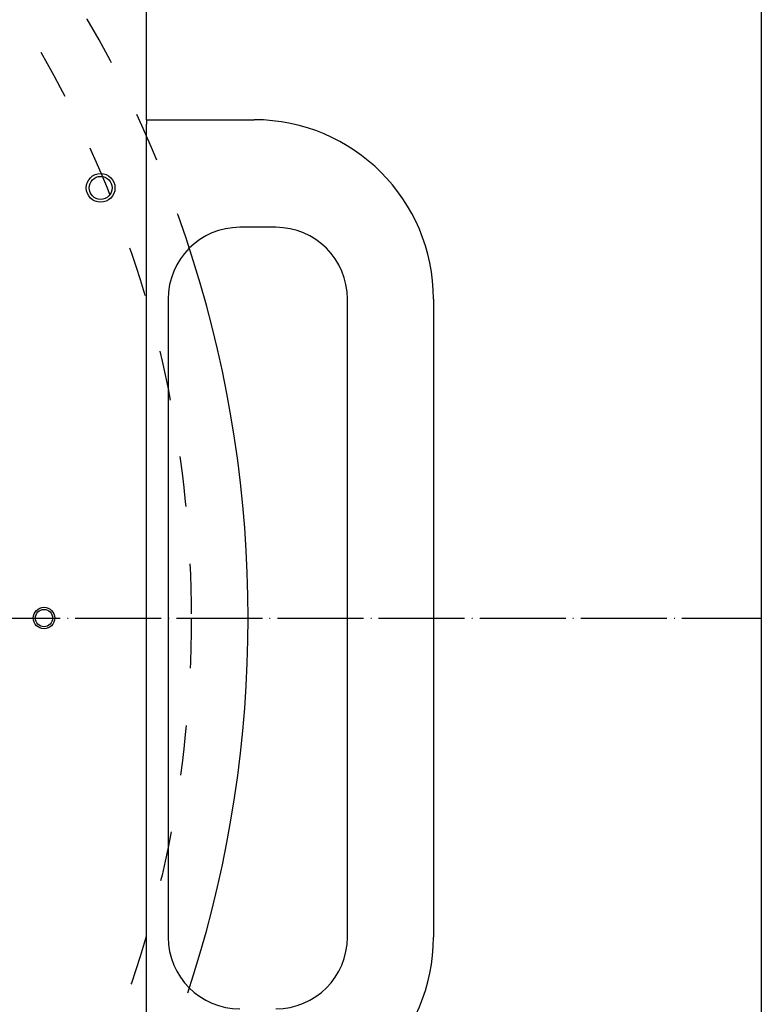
# Model space of a CAD drawing. Extents: x -1763 to 4575, y -3429 to 1051.
# Tile 169 of 193: x 4037 to 4140, y -1776 to -1638. Entities that reach past the tile are written whole.
import ezdxf

# ---------------------------------------------------------------- set-up
doc = ezdxf.new("R2010")
doc.units = 0
doc.linetypes.add('DASHED', pattern=[15, 7, -8])
doc.linetypes.add('DOT_CENTER', pattern=[14, 12, -1, 0, -1])
doc.layers.get('0').update_dxf_attribs({"linetype": 'CONTINUOUS'})
doc.layers.add('1', color=7, linetype='CONTINUOUS')

# ---------------------------------------------------------------- blocks, each defined once
blk = doc.blocks.new('24991-0S112_1__113', base_point=(4094.6, -1791.38))
at = {"color": 1, "linetype": 'CONTINUOUS'}
for p, q in [((4054.6, -1652.38), (4054.6, -1652.98)), ((4054.6, -1652.38), (4069.6, -1652.38)), ((4072.6, -1667.38), (4067.6, -1667.38)), ((4057.6, -1677.38), (4057.6, -1766.38)), ((4082.6, -1766.38), (4082.6, -1677.38)), ((4094.6, -1677.38), (4094.6, -1766.38))]:
    blk.add_line(p, q, dxfattribs=at)
for centre, radius, start, end in [((4069.6, -1677.38), 25, 0, 90), ((4067.6, -1677.38), 10, 90, 180), ((4072.6, -1677.38), 10, 0, 90), ((4067.6, -1766.38), 10, 180, -90), ((4069.6, -1766.38), 25, -90, 0), ((4072.6, -1766.38), 10, -90, 0)]:
    blk.add_arc(centre, radius, start, end, dxfattribs=at)
blk = doc.blocks.new('STIFF_HANDLES__114', base_point=(4240, -1791.38))
blk.add_blockref('24991-0S112_1__113', (4094.6, -1791.38))
blk = doc.blocks.new('SMALLPARTS__138', base_point=(4240, -1972.18))
blk.add_blockref('STIFF_HANDLES__114', (4240, -1791.38))
blk = doc.blocks.new('E7018-24101__139', base_point=(4200, -1958.68))
at = {"color": 1, "linetype": 'CONTINUOUS'}
for p, q in [((4054.6, -1652.38), (4054.6, -1489.08)), ((4054.6, -1652.38), (4054.6, -1652.98)), ((4054.6, -1790.78), (4054.6, -1652.98))]:
    blk.add_line(p, q, dxfattribs=at)
for centre, radius in [((4048.18, -1661.88), 2), ((4048.18, -1661.88), 1.6), ((4040.29, -1721.88), 1.5), ((4040.29, -1721.88), 1.2)]:
    blk.add_circle(centre, radius, dxfattribs=at)
blk = doc.blocks.new('E7018-64101__140', base_point=(4240, -1972.18))
for name, p in [('SMALLPARTS__138', (4240, -1972.18)), ('E7018-24101__139', (4200, -1958.68))]:
    blk.add_blockref(name, p)
blk = doc.blocks.new('STIFF_ASSY_DUTBD__141', base_point=(4240, -1972.18))
blk.add_blockref('E7018-64101__140', (4240, -1972.18))
blk = doc.blocks.new('A1__142', base_point=(4240, -1972.18))
blk.add_blockref('STIFF_ASSY_DUTBD__141', (4240, -1972.18))
blk = doc.blocks.new('FRONT1__143', base_point=(4240, -1974.24))
blk.add_blockref('A1__142', (4240, -1972.18))
blk = doc.blocks.new('L1__144', base_point=(4240, -1974.24))
blk.add_blockref('FRONT1__143', (4240, -1974.24))
blk = doc.blocks.new('HEADPLATE_EG__479', base_point=(3354.3, -2091.02))
at = {"layer": '1', "color": 7, "linetype": 'CONTINUOUS'}
blk.add_line((4140.31, -1169.43), (4140.31, -1858.53), dxfattribs=at)
at = {"layer": '1', "color": 1, "linetype": 'DOT_CENTER'}
blk.add_line((3663.94, -1721.88), (4140.19, -1721.88), dxfattribs=at)
at = {"layer": '1', "color": 7, "linetype": 'DASHED'}
blk.add_circle((3902.06, -1721.88), 158.75, dxfattribs=at)
for start, end in [(17.3657, 162.6343), (-162.6343, -17.3657)]:
    blk.add_arc((3902.06, -1721.88), 166.69, start, end, dxfattribs=at)
at = {"layer": '1', "color": 7, "linetype": 'CONTINUOUS'}
blk.add_arc((3902.06, -1721.88), 166.69, -17.3657, 17.3657, dxfattribs=at)

msp = doc.modelspace()

# ---------------------------------------------------------------- block references
msp.add_blockref('L1__144', (4240, -1974.24))
at = {"layer": '1'}
msp.add_blockref('HEADPLATE_EG__479', (3354.3, -2091.02), dxfattribs=at)

doc.saveas('drawing.dxf')
